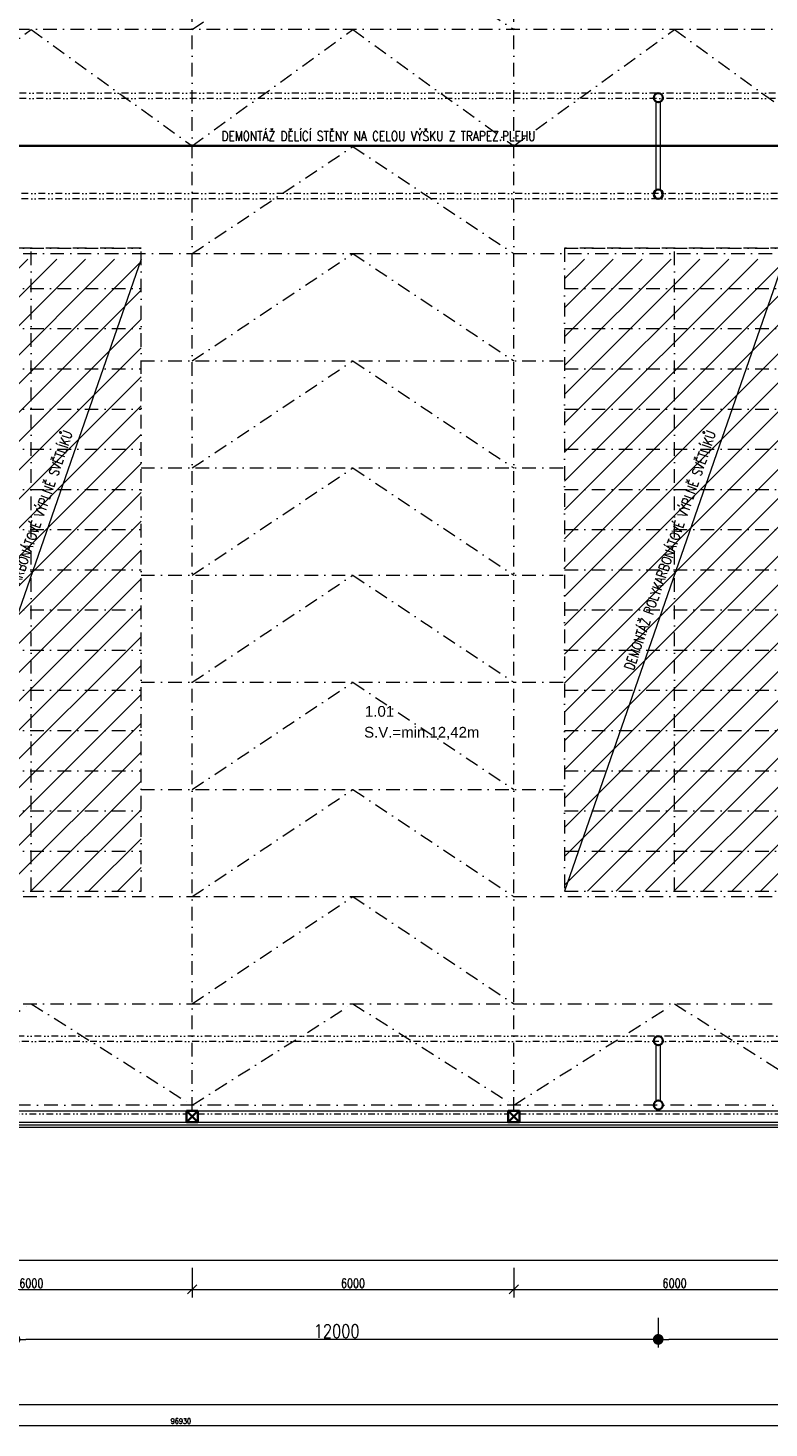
# Model space of a CAD drawing. Header units: millimetres. Extents: x -485339 to 286898, y -1189934 to 1602269.
# Tile 160 of 230: x -94943 to -81119, y -640537 to -614408. Entities that reach past the tile are written whole.
import ezdxf

# ---------------------------------------------------------------- set-up
doc = ezdxf.new("R2010")
doc.units = ezdxf.units.MM
doc.header["$LTSCALE"] = 10
for name, pattern in [('DASHDOT', [25.4, 12.7, -6.35, 0, -6.35]), ('DASHED', [19.05, 12.7, -6.35]), ('DĚLICÍ2', [15.875, 6.35, -3.175, 0, -3.175, 0, -3.175])]:
    doc.linetypes.add(name, pattern=pattern)
doc.layers.get('Defpoints').update_dxf_attribs({"lineweight": 0})
for name, color, linetype, lineweight, true_color in [('BOUR_OBV.PLÁŠT', 7, 'Continuous', 18, 0x4ccd32), ('BOUR_ČÁRY_OBRYS', 7, 'Continuous', 35, 0x4ccd32), ('BOUR_ŠRAFY', 7, 'Continuous', 18, 0x4ccd32), ('BOURÁNÍ_POPIS', 7, 'Continuous', 18, 0x4ccd32)]:
    doc.layers.add(name, color=color, linetype=linetype, lineweight=lineweight, true_color=true_color)
for name, color, linetype, lineweight in [('St_kóty', 132, 'Continuous', 18), ('St_plocha_místnosti', 250, 'Continuous', 18), ('St_sloupy_konstrukce haly', 5, 'Continuous', 35), ('St_sloupy_opláštění_půdorys', 25, 'Continuous', 35), ('St_čáry_nad', 250, 'DĚLICÍ2', 18), ('St_čáry_osy', 250, 'DASHDOT', 18), ('St_čáry_plné', 250, 'Continuous', 18)]:
    doc.layers.add(name, color=color, linetype=linetype, lineweight=lineweight)
doc.styles.add('Andy', font='arial.ttf')
doc.styles.get("Standard").update_dxf_attribs({"font": 'simplex.shx', "width": 0.8})
doc.linetypes.add('ZIGZAG', pattern='A,0.00254,-5.08,[131,ltypeshp.shx,S=5.08,R=0,X=-5.08,Y=0],-10.16,[131,ltypeshp.shx,S=5.08,R=180,X=5.08,Y=0],-5.08', length=20.32254)
doc.dimstyles.new('stavebníM100', dxfattribs={"dimtxt": 165, "dimasz": 170, "dimexe": 150, "dimexo": 100, "dimgap": 30, "dimtad": 1, "dimdec": 0, "dimtxsty": 'Standard', "dimblk": 'OBLIQUE', "dimcen": -2.5, "dimdle": 150, "dimclrd": 256, "dimclre": 256, "dimclrt": 256, "dimadec": 4, "dimazin": 0, "dimtfac": 1, "dimtdec": 0, "dimtmove": 2, "dimatfit": 3, "dimldrblk": 'OBLIQUE', "dimfxl": 400, "dimfxlon": 1, "dimlwd": -1, "dimlwe": -1, "dimarcsym": 0})
doc.dimstyles.new('stavebníM100_modul', dxfattribs={"dimtxt": 250, "dimasz": 200, "dimexe": 150, "dimexo": 100, "dimgap": 30, "dimtad": 1, "dimdec": 0, "dimtxsty": 'Standard', "dimblk": 'DOT', "dimcen": -2.5, "dimdle": 150, "dimclrd": 256, "dimclre": 256, "dimclrt": 256, "dimadec": 4, "dimazin": 0, "dimtfac": 1, "dimtdec": 0, "dimtmove": 2, "dimatfit": 3, "dimldrblk": 'OBLIQUE', "dimfxl": 400, "dimfxlon": 1, "dimlwd": -1, "dimlwe": -1, "dimarcsym": 0})
doc.dimstyles.new('stavebníM50 vnitřní', dxfattribs={"dimtxt": 100, "dimasz": 100, "dimexe": 50, "dimexo": 100, "dimgap": 30, "dimtad": 1, "dimdec": 0, "dimtxsty": 'Standard', "dimblk": 'OBLIQUE', "dimcen": 2.5, "dimclrd": 256, "dimclre": 256, "dimclrt": 256, "dimadec": 0, "dimazin": 0, "dimtfac": 1, "dimtdec": 0, "dimtmove": 2, "dimatfit": 2, "dimldrblk": 'OBLIQUE', "dimfxl": 250, "dimfxlon": 1, "dimlwd": -1, "dimlwe": -1, "dimarcsym": 0})

# ---------------------------------------------------------------- blocks, each defined once
blk = doc.blocks.new('G$C08AFE675')
at = {"layer": 'St_sloupy_konstrukce haly', "color": 250, "lineweight": 18, "ltscale": 2}
for points in [[(-525, 40), (525, 40)], [(-525, -40), (525, -40)]]:
    blk.add_lwpolyline(points, dxfattribs=at)
at = {"layer": 'St_sloupy_konstrukce haly', "ltscale": 2}
for centre in [(-600, 0), (600, 0)]:
    blk.add_circle(centre, 85, dxfattribs=at)
blk = doc.blocks.new('G$CD8A98CDB')
at = {"layer": 'St_sloupy_konstrukce haly', "color": 250, "lineweight": 18, "ltscale": 2}
for points in [[(-825, 0), (825, 0)], [(-825, -80), (825, -80)]]:
    blk.add_lwpolyline(points, dxfattribs=at)
at = {"layer": 'St_sloupy_konstrukce haly', "ltscale": 2}
for centre in [(-900, -40), (900, -40)]:
    blk.add_circle(centre, 85, dxfattribs=at)
blk = doc.blocks.new('G$C0F2906C7')
at = {"layer": 'St_sloupy_opláštění_půdorys', "ltscale": 2}
blk.add_lwpolyline([(-105, -105), (105, -105), (105, 105), (-105, 105)], close=True, dxfattribs=at)
for points in [[(-105, 105), (105, -105)], [(105, 105), (-105, -105)]]:
    blk.add_lwpolyline(points, dxfattribs=at)
blk = doc.blocks.new('G$CE3D3B369')
at = {"layer": 'St_čáry_osy', "linetype": 'ByBlock', "ltscale": 2}
blk.add_lwpolyline([(0, 0), (12000, 0), (12000, 4100), (0, 4100)], close=True, dxfattribs=at)
for points in [[(750, 4100), (750, 0)], [(1500, 4100), (1500, 0)], [(2250, 4100), (2250, 0)], [(3000, 4100), (3000, 0)], [(3750, 4100), (3750, 0)], [(4500, 4100), (4500, 0)], [(5250, 4100), (5250, 0)], [(6000, 4100), (6000, 0)], [(6750, 4100), (6750, 0)], [(7500, 4100), (7500, 0)], [(8250, 4100), (8250, 0)], [(9000, 4100), (9000, 0)], [(9750, 4100), (9750, 0)], [(10500, 4100), (10500, 0)], [(11250, 4100), (11250, 0)], [(0, 2050), (12000, 2050)]]:
    blk.add_lwpolyline(points, dxfattribs=at)
at = {"layer": 'St_čáry_osy', "ltscale": 2}
blk.add_lwpolyline([(12000, 4100), (12000, 0)], dxfattribs=at)
blk = doc.blocks.new('*U3705')
at = {"layer": 'St_čáry_osy', "ltscale": 2}
blk.add_lwpolyline([(-3000, -1000), (-4, 1000), (3000, -1000)], dxfattribs=at)
blk = doc.blocks.new('*U3706')
at = {"layer": 'St_čáry_osy', "ltscale": 2}
blk.add_blockref('*U3705', (36000, 0), dxfattribs=at)
blk = doc.blocks.new('*U3715')
at = {"layer": 'St_čáry_osy', "ltscale": 2}
blk.add_lwpolyline([(-3000, -1945), (-4, -55), (3000, -1945)], dxfattribs=at)
blk = doc.blocks.new('*U3716')
at = {"layer": 'St_čáry_osy', "ltscale": 2}
for p in [(36000, 0), (42000, 0), (48000, 0)]:
    blk.add_blockref('*U3715', p, dxfattribs=at)
blk = doc.blocks.new('*U3719')
at = {"layer": 'St_čáry_osy', "ltscale": 2}
blk.add_lwpolyline([(-3000, -1000), (-4, 1000), (3000, -1000)], dxfattribs=at)
blk = doc.blocks.new('*U3720')
at = {"layer": 'St_čáry_osy', "ltscale": 2}
for p in [(36000, 14000), (36000, 12000), (36000, 10000), (36000, 8000), (36000, 6000), (36000, 4000), (36000, 2000), (36000, 0)]:
    blk.add_blockref('*U3719', p, dxfattribs=at)
blk = doc.blocks.new('_OBLIQUE')
at = {"color": 0, "linetype": 'ByBlock'}
blk.add_line((-0.5, -0.5), (0.5, 0.5), dxfattribs=at)
blk = doc.blocks.new('*D4048')
at = {"layer": 'Defpoints', "color": 0}
for p in [(-140255, -636716), (-70505, -637116), (-70505, -637405)]:
    blk.add_point(p, dxfattribs=at)
at = {"layer": 'St_kóty'}
for p, q in [((-140255, -637005), (-140255, -637555)), ((-70505, -637216), (-70505, -637555)), ((-140405, -637405), (-70355, -637405))]:
    blk.add_line(p, q, dxfattribs=at)
at = {"layer": 'St_kóty', "linetype": 'ByBlock', "xscale": 170, "yscale": 170, "zscale": 170, "rotation": 180}
blk.add_blockref('_OBLIQUE', (-140255, -637405), dxfattribs=at)
at = {"layer": 'St_kóty', "linetype": 'ByBlock', "xscale": 170, "yscale": 170, "zscale": 170}
blk.add_blockref('_OBLIQUE', (-70505, -637405), dxfattribs=at)
at = {"layer": 'St_kóty', "insert": (-105380, -637292), "char_height": 165, "attachment_point": 5}
blk.add_mtext('69750', dxfattribs=at)
blk = doc.blocks.new('*D4071')
at = {"layer": 'Defpoints', "color": 0}
for p in [(-97880, -634724), (-91880, -634724), (-91880, -637949)]:
    blk.add_point(p, dxfattribs=at)
at = {"layer": 'St_kóty'}
for p, q in [((-97880, -637549), (-97880, -638099)), ((-91880, -637549), (-91880, -638099)), ((-98030, -637949), (-91730, -637949))]:
    blk.add_line(p, q, dxfattribs=at)
at = {"layer": 'St_kóty', "xscale": 170, "yscale": 170, "zscale": 170, "rotation": 180}
blk.add_blockref('_OBLIQUE', (-97880, -637949), dxfattribs=at)
at = {"layer": 'St_kóty', "xscale": 170, "yscale": 170, "zscale": 170}
blk.add_blockref('_OBLIQUE', (-91880, -637949), dxfattribs=at)
at = {"layer": 'St_kóty', "insert": (-94880, -637836), "char_height": 165, "attachment_point": 5}
blk.add_mtext('6000', dxfattribs=at)
blk = doc.blocks.new('*D4072')
at = {"layer": 'Defpoints', "color": 0}
for p in [(-91880, -634724), (-85880, -634724), (-85880, -637949)]:
    blk.add_point(p, dxfattribs=at)
at = {"layer": 'St_kóty'}
for p, q in [((-91880, -637549), (-91880, -638099)), ((-85880, -637549), (-85880, -638099)), ((-92030, -637949), (-85730, -637949))]:
    blk.add_line(p, q, dxfattribs=at)
at = {"layer": 'St_kóty', "xscale": 170, "yscale": 170, "zscale": 170, "rotation": 180}
blk.add_blockref('_OBLIQUE', (-91880, -637949), dxfattribs=at)
at = {"layer": 'St_kóty', "xscale": 170, "yscale": 170, "zscale": 170}
blk.add_blockref('_OBLIQUE', (-85880, -637949), dxfattribs=at)
at = {"layer": 'St_kóty', "insert": (-88880, -637836), "char_height": 165, "attachment_point": 5}
blk.add_mtext('6000', dxfattribs=at)
blk = doc.blocks.new('*D4073')
at = {"layer": 'Defpoints', "color": 0}
for p in [(-85880, -634724), (-79880, -634724), (-79880, -637949)]:
    blk.add_point(p, dxfattribs=at)
at = {"layer": 'St_kóty'}
for p, q in [((-85880, -637549), (-85880, -638099)), ((-79880, -637549), (-79880, -638099)), ((-86030, -637949), (-79730, -637949))]:
    blk.add_line(p, q, dxfattribs=at)
at = {"layer": 'St_kóty', "xscale": 170, "yscale": 170, "zscale": 170, "rotation": 180}
blk.add_blockref('_OBLIQUE', (-85880, -637949), dxfattribs=at)
at = {"layer": 'St_kóty', "xscale": 170, "yscale": 170, "zscale": 170}
blk.add_blockref('_OBLIQUE', (-79880, -637949), dxfattribs=at)
at = {"layer": 'St_kóty', "insert": (-82880, -637836), "char_height": 165, "attachment_point": 5}
blk.add_mtext('6000', dxfattribs=at)
blk = doc.blocks.new('_Dot')
at = {"color": 0, "linetype": 'ByBlock', "lineweight": -2}
blk.add_line((-0.5, 0), (-1, 0), dxfattribs=at)
at = {"color": 0, "linetype": 'ByBlock', "const_width": 0.5}
blk.add_lwpolyline([(-0.25, 0, 1), (0.25, 0, 1)], format="xyb", close=True, dxfattribs=at)
blk = doc.blocks.new('*D4088')
at = {"layer": 'Defpoints', "color": 0}
for p in [(-83185, -615709), (-71193, -615624), (-83185, -638883)]:
    blk.add_point(p, dxfattribs=at)
at = {"layer": 'St_kóty'}
for p, q in [((-83185, -638483), (-83185, -639033)), ((-71193, -638483), (-71193, -639033)), ((-71393, -638883), (-82985, -638883))]:
    blk.add_line(p, q, dxfattribs=at)
at = {"layer": 'St_kóty', "xscale": 200, "yscale": 200, "zscale": 200, "rotation": 180}
blk.add_blockref('_Dot', (-83185, -638883), dxfattribs=at)
at = {"layer": 'St_kóty', "xscale": 200, "yscale": 200, "zscale": 200}
blk.add_blockref('_Dot', (-71193, -638883), dxfattribs=at)
at = {"layer": 'St_kóty', "insert": (-77189, -638728), "char_height": 250, "attachment_point": 5}
blk.add_mtext('11992', dxfattribs=at)
blk = doc.blocks.new('*D4089')
at = {"layer": 'Defpoints', "color": 0}
for p in [(-95185, -615709), (-83185, -615709), (-95185, -638883)]:
    blk.add_point(p, dxfattribs=at)
at = {"layer": 'St_kóty'}
for p, q in [((-95185, -638483), (-95185, -639033)), ((-83185, -638483), (-83185, -639033)), ((-83385, -638883), (-94985, -638883))]:
    blk.add_line(p, q, dxfattribs=at)
at = {"layer": 'St_kóty', "xscale": 200, "yscale": 200, "zscale": 200, "rotation": 180}
blk.add_blockref('_Dot', (-95185, -638883), dxfattribs=at)
at = {"layer": 'St_kóty', "xscale": 200, "yscale": 200, "zscale": 200}
blk.add_blockref('_Dot', (-83185, -638883), dxfattribs=at)
at = {"layer": 'St_kóty', "insert": (-89185, -638728), "char_height": 250, "attachment_point": 5}
blk.add_mtext('12000', dxfattribs=at)
blk = doc.blocks.new('*D5385')
at = {"layer": 'Defpoints', "color": 0}
for p in [(-43625, -616887), (-140555, -634919), (-43625, -640487)]:
    blk.add_point(p, dxfattribs=at)
at = {"layer": 'St_kóty'}
for p, q in [((-140555, -640237), (-140555, -640537)), ((-43625, -640237), (-43625, -640537)), ((-140555, -640487), (-43625, -640487))]:
    blk.add_line(p, q, dxfattribs=at)
at = {"layer": 'St_kóty', "linetype": 'ByBlock', "xscale": 100, "yscale": 100, "zscale": 100, "rotation": 180}
blk.add_blockref('_OBLIQUE', (-140555, -640487), dxfattribs=at)
at = {"layer": 'St_kóty', "linetype": 'ByBlock', "xscale": 100, "yscale": 100, "zscale": 100}
blk.add_blockref('_OBLIQUE', (-43625, -640487), dxfattribs=at)
at = {"layer": 'St_kóty', "insert": (-92090, -640407), "char_height": 100, "attachment_point": 5}
blk.add_mtext('96930', dxfattribs=at)
blk = doc.blocks.new('*D5386')
at = {"layer": 'Defpoints', "color": 0}
for p in [(-140555, -634919), (-59725, -635319), (-59725, -640095)]:
    blk.add_point(p, dxfattribs=at)
at = {"layer": 'St_kóty'}
for p, q in [((-140555, -639845), (-140555, -640145)), ((-59725, -639845), (-59725, -640145)), ((-140555, -640095), (-59725, -640095))]:
    blk.add_line(p, q, dxfattribs=at)
at = {"layer": 'St_kóty', "linetype": 'ByBlock', "xscale": 100, "yscale": 100, "zscale": 100, "rotation": 180}
blk.add_blockref('_OBLIQUE', (-140555, -640095), dxfattribs=at)
at = {"layer": 'St_kóty', "linetype": 'ByBlock', "xscale": 100, "yscale": 100, "zscale": 100}
blk.add_blockref('_OBLIQUE', (-59725, -640095), dxfattribs=at)
at = {"layer": 'St_kóty', "insert": (-100140, -640015), "char_height": 100, "attachment_point": 5}
blk.add_mtext('80830', dxfattribs=at)

msp = doc.modelspace()

# ---------------------------------------------------------------- hatches: boundary and pattern name
at = {"layer": 'BOUR_ŠRAFY', "linetype": 'DASHED'}
h = msp.add_hatch(dxfattribs=at)
h.set_pattern_fill('ANSI31', color=256, scale=120)
h.set_pattern_definition([(45, (48000, 0), (-269.40768, 269.40768), [])])
h.paths.add_polyline_path([(-96934.2, -630519.2), (-92834.2, -630519.2), (-92834.2, -618719.2), (-96934.2, -618719.2)])
h = msp.add_hatch(dxfattribs=at)
h.set_pattern_fill('ANSI31', color=256, scale=120)
h.set_pattern_definition([(45, (60000, 0), (-269.40768, 269.40768), [])])
h.paths.add_polyline_path([(-84934.2, -630519.2), (-80834.2, -630519.2), (-80834.2, -618719.2), (-84934.2, -618719.2)])

# ---------------------------------------------------------------- linework, layer by layer
at = {"layer": 'BOUR_OBV.PLÁŠT', "ltscale": 2}
for points in [[(-140254.9, -634829.2), (-70504.9, -634829.2)], [(-140254.9, -634879.2), (-70504.9, -634879.2)]]:
    msp.add_lwpolyline(points, dxfattribs=at)
at = {"layer": 'BOUR_ČÁRY_OBRYS', "linetype": 'ZIGZAG', "lineweight": 35, "ltscale": 0.5}
msp.add_lwpolyline([(-109944.9, -616609.2), (-70504.9, -616609.2)], dxfattribs=at)
at = {"layer": 'BOURÁNÍ_POPIS'}
for points in [[(-92834.2, -618719.2), (-96934.2, -630519.2)], [(-80834.2, -618719.2), (-84934.2, -630519.2)]]:
    msp.add_lwpolyline(points, dxfattribs=at)
at = {"layer": 'St_čáry_nad', "ltscale": 2}
for points in [[(-43825.2, -615624.2), (-139879.9, -615624.2)], [(-43825.2, -615724.2), (-139879.9, -615724.2)], [(-74604.9, -617494.2), (-139879.9, -617494.2)], [(-74604.9, -617594.2), (-139879.9, -617594.2)], [(-71184.9, -633224.2), (-139879.9, -633224.2)], [(-71101.2, -633324.2), (-139879.9, -633324.2)], [(-97774.9, -634674.2), (-91984.9, -634674.2)], [(-91774.9, -634674.2), (-85984.9, -634674.2)], [(-85774.9, -634674.2), (-79984.9, -634674.2)]]:
    msp.add_lwpolyline(points, dxfattribs=at)
at = {"layer": 'St_čáry_osy', "ltscale": 2}
for points in [[(-91879.9, -634619.2), (-91879.9, -567627.2)], [(-85879.9, -634619.2), (-85879.9, -567627.2)], [(-139879.9, -614436.7), (-43825.2, -614423.9)], [(-97879.9, -616609.2), (-94884.2, -614436.7), (-91879.9, -616609.2)], [(-91879.9, -616609.2), (-88884.2, -614436.7), (-85879.9, -616609.2)], [(-85879.9, -616609.2), (-82884.2, -614436.7), (-79879.9, -616609.2)], [(-140254.9, -618619.2), (-74504.9, -618619.2)], [(-92834.2, -620619.2), (-84934.2, -620619.2)], [(-92834.2, -622619.2), (-84934.2, -622619.2)], [(-92834.2, -624619.2), (-84934.2, -624619.2)], [(-92834.2, -626619.2), (-84934.2, -626619.2)], [(-92834.2, -628619.2), (-84934.2, -628619.2)], [(-140254.9, -630619.2), (-70504.9, -630619.2)], [(-140254.9, -632619.2), (-70504.9, -632619.2)], [(-70504.9, -634509.2), (-140099.9, -634509.2)]]:
    msp.add_lwpolyline(points, dxfattribs=at)
at = {"layer": 'St_čáry_plné', "ltscale": 2}
for points in [[(-140254.9, -634619.2), (-70504.9, -634619.2)], [(-140254.9, -634919.2), (-70504.9, -634919.2)]]:
    msp.add_lwpolyline(points, dxfattribs=at)

# ---------------------------------------------------------------- block references
at = {"layer": 'St_sloupy_konstrukce haly', "ltscale": 2, "rotation": 90}
for name, p in [('G$CD8A98CDB', (-83224.9, -616609.2)), ('G$C08AFE675', (-83184.9, -633909.2))]:
    msp.add_blockref(name, p, dxfattribs=at)
at = {"layer": 'St_sloupy_opláštění_půdorys', "ltscale": 2, "rotation": 90}
for p in [(-91879.9, -634724.2), (-85879.9, -634724.2)]:
    msp.add_blockref('G$C0F2906C7', p, dxfattribs=at)
at = {"layer": 'St_čáry_osy', "ltscale": 2}
for name, p in [('*U3706', (-124879.9, -613436.7)), ('*U3720', (-124879.9, -631619.2)), ('*U3716', (-130879.9, -632564.2))]:
    msp.add_blockref(name, p, dxfattribs=at)
at = {"layer": 'St_čáry_osy', "ltscale": 2, "rotation": 90}
for p in [(-92834.2, -630519.2), (-80834.2, -630519.2)]:
    msp.add_blockref('G$CE3D3B369', p, dxfattribs=at)

# ---------------------------------------------------------------- texts
at = {"layer": 'BOURÁNÍ_POPIS', "width": 0.8}
msp.add_text('DEMONTÁŽ DĚLÍCÍ STĚNY NA CELOU VÝŠKU Z TRAPEZ.PLEHU', height=180, dxfattribs=at).set_placement((-91332.5, -616514.5))
for p in [(-95650.2, -626406.7), (-83650.2, -626406.7)]:
    msp.add_text('DEMONTÁŽ POLYKARBONÁTOVÉ VÝPLNĚ SVĚTLÍKŮ', height=180, rotation=70.83983, dxfattribs=at).set_placement(p)
at = {"layer": 'Defpoints', "ltscale": 2, "style": 'Andy'}
msp.add_text('S.V.=min.12,42m', height=200, dxfattribs=at).set_placement((-88672, -627651))
at = {"layer": 'St_plocha_místnosti', "ltscale": 2, "style": 'Andy'}
msp.add_text('1.01', height=200, dxfattribs=at).set_placement((-88655.9, -627261.5))

# ---------------------------------------------------------------- dimensions: what is measured, and where the dimension line sits
at = {"layer": 'St_kóty'}
for base, p1, p2, dimstyle, picture, middle in [((-95184.9, -638883.1), (-83184.9, -615709.2), (-95184.9, -615709.2), 'stavebníM100_modul', '*D4089', (-89184.9, -638728.1)), ((-83184.9, -638883.1), (-71193, -615623.8), (-83184.9, -615709.2), 'stavebníM100_modul', '*D4088', (-77188.9, -638728.1)), ((-43625.2, -640486.7), (-140554.9, -634919.2), (-43625.2, -616887.4), 'stavebníM50 vnitřní', '*D5385', (-92090, -640406.7)), ((-59724.9, -640094.8), (-140554.9, -634919.2), (-59724.9, -635319.2), 'stavebníM50 vnitřní', '*D5386', (-100139.9, -640014.8)), ((-91879.9, -637948.6), (-97879.9, -634724.2), (-91879.9, -634724.2), 'stavebníM100', '*D4071', (-94879.9, -637836.1)), ((-85879.9, -637948.6), (-91879.9, -634724.2), (-85879.9, -634724.2), 'stavebníM100', '*D4072', (-88879.9, -637836.1)), ((-79879.9, -637948.6), (-85879.9, -634724.2), (-79879.9, -634724.2), 'stavebníM100', '*D4073', (-82879.9, -637836.1))]:
    dim = msp.add_linear_dim(base=base, p1=p1, p2=p2, dimstyle=dimstyle, dxfattribs=at)
    dim.commit()
    dim.dimension.update_dxf_attribs({"geometry": picture, "text_midpoint": middle})
dim = msp.add_linear_dim(base=(-70504.9, -637404.5), p1=(-140254.9, -636715.8), p2=(-70504.9, -637115.8), dimstyle='stavebníM100', override={"dimtxsty": 'Standard', "dimldrblk": 'OBLIQUE'}, dxfattribs=at)
dim.commit()
dim.dimension.update_dxf_attribs({"geometry": '*D4048', "text_midpoint": (-105379.9, -637292)})

doc.saveas('drawing.dxf')
